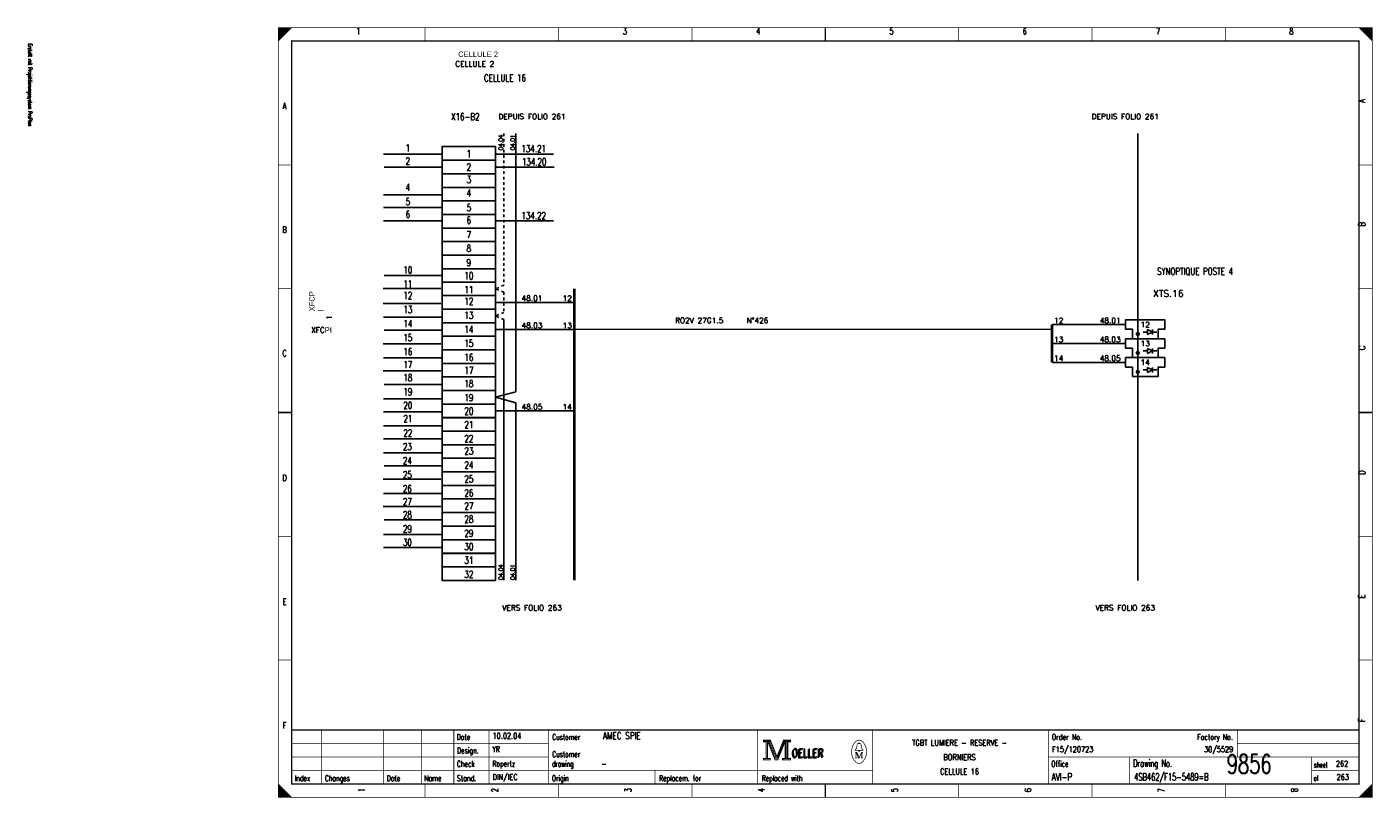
# Model space of a CAD drawing. Header units: centimetres. Extents: x 0 to 491, y -1040 to 69.
# Tile 7 of 181: x 91 to 141, y -1040 to -1011. Entities that reach past the tile are written whole.
import ezdxf
from ezdxf.enums import TextEntityAlignment as Align

# ---------------------------------------------------------------- set-up
doc = ezdxf.new("R2010")
doc.units = ezdxf.units.CM
doc.header["$MEASUREMENT"] = 0
doc.linetypes.add('CONTINU', pattern=[0])
doc.linetypes.add('DISCONTINU', pattern=[0.15, 0.1, -0.05])
doc.layers.get('0').update_dxf_attribs({"color": 9, "linetype": 'CONTINUOUS'})
for name, color, linetype in [('POINTILLE', 5, 'DISCONTINU'), ('SCH-3', 3, 'CONTINU'), ('TEXTE', 3, 'CONTINUOUS'), ('TRAIFIN', 1, 'CONTINUOUS'), ('TRAIGROS', 2, 'CONTINUOUS'), ('TRAIMOY', 4, 'CONTINUOUS')]:
    doc.layers.add(name, color=color, linetype=linetype)
doc.styles.get("Standard").update_dxf_attribs({"font": 'romans.shx', "bigfont": 'TXT.shx'})

# ---------------------------------------------------------------- blocks, each defined once
blk = doc.blocks.new('BRND')
at = {"layer": 'TRAIFIN'}
for p, q in [((-0.73, -4.53), (0.8, -4.53)), ((0.8, -5.47), (0.8, -3.59)), ((0.8, -3.59), (2.68, -4.53)), ((2.68, -4.53), (0.8, -5.47)), ((2.68, -5.47), (2.68, -3.59)), ((2.68, -4.53), (4.27, -4.53))]:
    blk.add_line(p, q, dxfattribs=at)
at = {"layer": 'TRAIMOY'}
blk.add_lwpolyline([(-4.75, -7), (-4.75, -3.5), (-7.25, -3.5), (-7.25, 0), (7.25, 0), (7.25, -3.5), (4.75, -3.5), (4.75, -7)], close=True, dxfattribs=at)

msp = doc.modelspace()

# ---------------------------------------------------------------- linework, layer by layer
at = {"color": 0, "linetype": 'Continuous'}
for p, q in [((103.898, -1016.186), (106.031, -1016.186)), ((108.059, -1016.186), (110.192, -1016.186)), ((103.916, -1016.67), (106.049, -1016.67)), ((108.077, -1016.67), (110.21, -1016.67)), ((103.898, -1017.691), (106.031, -1017.691)), ((103.898, -1018.158), (106.031, -1018.158)), ((103.898, -1018.66), (106.031, -1018.66)), ((108.059, -1018.66), (110.192, -1018.66)), ((103.916, -1020.676), (106.049, -1020.676)), ((103.88, -1021.161), (106.013, -1021.161)), ((103.88, -1021.716), (106.013, -1021.716)), ((103.898, -1022.218), (106.031, -1022.218)), ((103.916, -1022.702), (106.049, -1022.702)), ((103.88, -1023.204), (106.013, -1023.204)), ((103.898, -1023.723), (106.031, -1023.723)), ((103.88, -1024.207), (106.013, -1024.207)), ((103.916, -1024.709), (106.049, -1024.709)), ((103.898, -1025.247), (106.031, -1025.247)), ((103.898, -1025.73), (106.031, -1025.73)), ((103.898, -1026.246), (106.031, -1026.246)), ((103.898, -1026.726), (106.031, -1026.726)), ((103.898, -1027.238), (106.031, -1027.238)), ((103.916, -1027.722), (106.049, -1027.722)), ((103.88, -1028.223), (106.013, -1028.223)), ((103.898, -1028.743), (106.031, -1028.743)), ((103.88, -1029.227), (106.013, -1029.227)), ((103.916, -1029.729), (106.049, -1029.729)), ((103.898, -1030.266), (106.031, -1030.266)), ((103.898, -1030.75), (106.031, -1030.75))]:
    msp.add_line(p, q, dxfattribs=at)
at = {"color": 0}
for points, const_width in [([(120.25, -1012), (120.25, -1011.5)], 0.05), ([(105.438, -1011.5), (105.438, -1012)], 0.025), ([(110.375, -1011.5), (110.375, -1012)], 0.025), ([(115.312, -1011.5), (115.312, -1012)], 0.025), ([(120.25, -1011.5), (120.25, -1012)], 0.025), ([(125.188, -1011.5), (125.188, -1012)], 0.025), ([(130.125, -1011.5), (130.125, -1012)], 0.025), ([(135.062, -1011.5), (135.062, -1012)], 0.025), ([(100, -1016.583), (100.5, -1016.583)], 0.025), ([(140.5, -1016.583), (140, -1016.583)], 0.025), ([(100, -1021.167), (100.5, -1021.167)], 0.025), ([(140.5, -1021.167), (140, -1021.167)], 0.025), ([(100.5, -1025.75), (100, -1025.75)], 0.05), ([(100, -1025.75), (100.5, -1025.75)], 0.025), ([(140, -1025.75), (140.5, -1025.75)], 0.05), ([(140.5, -1025.75), (140, -1025.75)], 0.025), ([(100, -1030.333), (100.5, -1030.333)], 0.025), ([(140.5, -1030.333), (140, -1030.333)], 0.025), ([(100, -1034.917), (100.5, -1034.917)], 0.025), ([(140.5, -1034.917), (140, -1034.917)], 0.025), ([(140, -1037.5), (100.5, -1037.5)], 0.05), ([(101.6, -1039.5), (101.6, -1037.5)], 0.025), ([(103.9, -1039.5), (103.9, -1037.5)], 0.025), ([(105.3, -1039.5), (105.3, -1037.5)], 0.025), ([(106.5, -1037.5), (106.5, -1039.5)], 0.025), ([(107.8, -1037.5), (107.8, -1039.5)], 0.025), ([(110, -1037.5), (110, -1039.5)], 0.025), ([(117.75, -1037.5), (117.75, -1039.5)], 0.025), ([(122, -1037.5), (122, -1039.5)], 0.025), ([(128.5, -1037.5), (128.5, -1039.5)], 0.025), ([(135.5, -1037.5), (135.5, -1038.5)], 0.025), ([(100.5, -1038), (110, -1038)], 0.025), ([(118.15, -1037.95), (118.4, -1038.58)], 0.025), ([(118.47, -1038.51), (118.7, -1037.94)], 0.025), ([(121.35, -1038.33), (121.42, -1038.33)], 0.025), ([(121.42, -1038.33), (121.51, -1038.54)], 0.025), ([(121.46, -1038.01), (121.55, -1038.01)], 0.025), ([(121.51, -1038.54), (121.59, -1038.33)], 0.025), ([(121.59, -1038.54), (121.59, -1038.33)], 0.025), ([(121.59, -1038.33), (121.65, -1038.33)], 0.025), ([(121.61, -1038.33), (121.61, -1038.54)], 0.025), ([(135.5, -1038), (140, -1038)], 0.025), ([(100.5, -1038.5), (110, -1038.5)], 0.025), ([(118.4, -1038.58), (118.46, -1038.58)], 0.025), ([(121.39, -1038.54), (121.43, -1038.54)], 0.025), ([(121.65, -1038.54), (121.57, -1038.54)], 0.025), ([(128.5, -1038.5), (140, -1038.5)], 0.025), ([(131.5, -1038.5), (131.5, -1039.5)], 0.025), ([(138.25, -1038.5), (138.25, -1039.5)], 0.025), ([(100.5, -1039), (122, -1039)], 0.025), ([(113.95, -1039), (113.95, -1039.5)], 0.025), ([(138.25, -1039), (140, -1039)], 0.025), ([(105.438, -1040), (105.438, -1039.5)], 0.025), ([(110.375, -1040), (110.375, -1039.5)], 0.025), ([(115.312, -1040), (115.312, -1039.5)], 0.025), ([(120.25, -1039.5), (120.25, -1040)], 0.05), ([(120.25, -1040), (120.25, -1039.5)], 0.025), ([(125.188, -1040), (125.188, -1039.5)], 0.025), ([(130.125, -1040), (130.125, -1039.5)], 0.025), ([(135.062, -1040), (135.062, -1039.5)], 0.025), ([(140.5, -1039.5), (140, -1040)], 0.025), ([(100.475, -1040), (100.475, -1039.975)], 0.025)]:
    msp.add_lwpolyline(points, dxfattribs=dict(at, const_width=const_width))
at = {"color": 0, "const_width": 0.025, "flags": 128}
for points in [[(100, -1025.75), (100, -1011.5), (140.5, -1011.5), (140.5, -1040), (100, -1040), (100, -1025.75)], [(100, -1011.5), (100.5, -1011.5), (100, -1012), (100, -1011.5)], [(100.025, -1011.5), (100.025, -1011.975), (100.05, -1011.95), (100.05, -1011.5), (100.075, -1011.5), (100.075, -1011.925), (100.1, -1011.9), (100.1, -1011.5), (100.125, -1011.5), (100.125, -1011.875), (100.15, -1011.85), (100.15, -1011.5), (100.175, -1011.5), (100.175, -1011.825), (100.2, -1011.8)], [(100.2, -1011.8), (100.2, -1011.5), (100.225, -1011.5), (100.225, -1011.775), (100.25, -1011.75), (100.25, -1011.5), (100.275, -1011.5), (100.275, -1011.725), (100.3, -1011.7), (100.3, -1011.5), (100.325, -1011.5), (100.325, -1011.675), (100.35, -1011.65), (100.35, -1011.5), (100.375, -1011.5)], [(100.375, -1011.5), (100.375, -1011.625), (100.4, -1011.6), (100.4, -1011.5), (100.425, -1011.5), (100.425, -1011.575), (100.45, -1011.55), (100.45, -1011.5), (100.475, -1011.5), (100.475, -1011.525)], [(140, -1011.5), (140.5, -1012), (140.475, -1011.975), (140.475, -1011.5), (140.45, -1011.5), (140.45, -1011.95), (140.425, -1011.925), (140.425, -1011.5), (140.4, -1011.5), (140.4, -1011.9), (140.375, -1011.875), (140.375, -1011.5), (140.35, -1011.5), (140.35, -1011.85), (140.325, -1011.825)], [(140.15, -1011.65), (140.15, -1011.5), (140.125, -1011.5), (140.125, -1011.625), (140.1, -1011.6), (140.1, -1011.5), (140.075, -1011.5), (140.075, -1011.575), (140.05, -1011.55), (140.05, -1011.5), (140.025, -1011.5), (140.025, -1011.525)], [(140.325, -1011.825), (140.325, -1011.5), (140.3, -1011.5), (140.3, -1011.8), (140.275, -1011.775), (140.275, -1011.5), (140.25, -1011.5), (140.25, -1011.75), (140.225, -1011.725), (140.225, -1011.5), (140.2, -1011.5), (140.2, -1011.7), (140.175, -1011.675), (140.175, -1011.5), (140.15, -1011.5)], [(117.95, -1037.88), (117.95, -1037.95), (118.05, -1037.95), (118.05, -1038.55), (117.95, -1038.55), (117.95, -1038.62), (118.22, -1038.62), (118.22, -1038.55), (118.12, -1038.55), (118.12, -1037.95), (118.22, -1037.95), (118.22, -1037.88), (117.95, -1037.88)], [(118.22, -1037.88), (118.46, -1038.48), (118.7, -1037.88)], [(118.7, -1037.88), (118.7, -1037.95), (118.8, -1037.95), (118.8, -1038.55), (118.7, -1038.55), (118.7, -1038.62), (118.97, -1038.62), (118.97, -1038.55), (118.87, -1038.55), (118.87, -1037.95), (118.97, -1037.95), (118.97, -1037.88), (118.7, -1037.88)], [(118.07, -1037.93), (118.07, -1038.57), (118.1, -1038.57), (118.1, -1037.93)], [(118.12, -1037.95), (118.39, -1038.62), (118.49, -1038.62), (118.76, -1037.95)], [(118.18, -1037.95), (118.42, -1038.54), (118.46, -1038.54)], [(118.22, -1037.95), (118.44, -1038.51), (118.47, -1038.51)], [(118.46, -1038.58), (118.49, -1038.58), (118.74, -1037.95)], [(118.46, -1038.54), (118.48, -1038.54), (118.72, -1037.95)], [(118.76, -1037.95), (118.76, -1038.55), (118.66, -1038.55), (118.66, -1038.62), (118.71, -1038.62)], [(118.78, -1037.93), (118.78, -1038.57), (118.83, -1038.57), (118.83, -1037.93), (118.85, -1037.93), (118.85, -1038.57)], [(121.48, -1038.26), (121.35, -1038.26), (121.35, -1038.24), (121.4, -1038.2), (121.43, -1038.04)], [(121.39, -1038.33), (121.39, -1038.54), (121.35, -1038.54)], [(121.39, -1038.33), (121.48, -1038.54), (121.51, -1038.54)], [(121.48, -1038.01), (121.48, -1037.98), (121.52, -1037.98), (121.52, -1038.01)], [(121.52, -1038.26), (121.65, -1038.26), (121.65, -1038.24), (121.6, -1038.2), (121.57, -1038.04)], [(100, -1039.5), (100, -1040), (100.5, -1040), (100, -1039.5), (100.025, -1039.525), (100.025, -1040), (100.05, -1040), (100.05, -1039.55), (100.075, -1039.575), (100.075, -1040), (100.1, -1040), (100.1, -1039.6), (100.125, -1039.625), (100.125, -1040), (100.15, -1040)], [(100.15, -1040), (100.15, -1039.65), (100.175, -1039.675), (100.175, -1040), (100.2, -1040), (100.2, -1039.7), (100.225, -1039.725), (100.225, -1040), (100.25, -1040), (100.25, -1039.75), (100.275, -1039.775), (100.275, -1040), (100.3, -1040), (100.3, -1039.8), (100.325, -1039.825)], [(100.325, -1039.825), (100.325, -1040), (100.35, -1040), (100.35, -1039.85), (100.375, -1039.875), (100.375, -1040), (100.4, -1040), (100.4, -1039.9), (100.425, -1039.925), (100.425, -1040), (100.45, -1040), (100.45, -1039.95), (100.475, -1039.975)], [(140.125, -1039.875), (140.125, -1040), (140.1, -1040), (140.1, -1039.9), (140.075, -1039.925), (140.075, -1040), (140.05, -1040), (140.05, -1039.95), (140.025, -1039.975), (140.025, -1040)], [(140.3, -1040), (140.3, -1039.7), (140.275, -1039.725), (140.275, -1040), (140.25, -1040), (140.25, -1039.75), (140.225, -1039.775), (140.225, -1040), (140.2, -1040), (140.2, -1039.8), (140.175, -1039.825), (140.175, -1040), (140.15, -1040), (140.15, -1039.85), (140.125, -1039.875)], [(140.475, -1039.525), (140.475, -1040), (140.45, -1040), (140.45, -1039.55), (140.425, -1039.575), (140.425, -1040), (140.4, -1040), (140.4, -1039.6), (140.375, -1039.625), (140.375, -1040), (140.35, -1040), (140.35, -1039.65), (140.325, -1039.675), (140.325, -1040), (140.3, -1040)]]:
    msp.add_lwpolyline(points, dxfattribs=at)
at = {"color": 0, "flags": 128}
for points, const_width in [([(100, -1011.5), (140.5, -1011.5), (140.5, -1040), (100, -1040)], 0.025), ([(100.5, -1012), (140, -1012), (140, -1039.5), (100.5, -1039.5)], 0.05), ([(100.5, -1012), (140, -1012), (140, -1039.5), (100.5, -1039.5)], 0.025), ([(117.97, -1037.9), (118.2, -1037.9), (118.2, -1037.93), (117.97, -1037.93)], 0.025), ([(118.72, -1037.9), (118.95, -1037.9), (118.95, -1037.93), (118.72, -1037.93)], 0.025), ([(121.48, -1038.26), (121.52, -1038.26), (121.52, -1038.29), (121.48, -1038.29)], 0.025), ([(117.97, -1038.57), (118.2, -1038.57), (118.2, -1038.6), (117.97, -1038.6)], 0.025), ([(118.68, -1038.57), (118.95, -1038.57), (118.95, -1038.6), (118.68, -1038.6)], 0.025)]:
    msp.add_lwpolyline(points, close=True, dxfattribs=dict(at, const_width=const_width))
at = {"color": 0, "linetype": 'Continuous'}
for points in [[(106.066, -1016.41), (106.066, -1015.908), (108.038, -1015.908), (108.038, -1016.41)], [(106.066, -1016.912), (106.066, -1016.41), (108.038, -1016.41), (108.038, -1016.912)], [(106.066, -1017.414), (106.066, -1016.912), (108.038, -1016.912), (108.038, -1017.414)], [(106.066, -1017.916), (106.066, -1017.414), (108.038, -1017.414), (108.038, -1017.916)], [(106.066, -1018.418), (106.066, -1017.916), (108.038, -1017.916), (108.038, -1018.418)], [(106.066, -1018.92), (106.066, -1018.418), (108.038, -1018.418), (108.038, -1018.92)], [(106.066, -1019.422), (106.066, -1018.92), (108.038, -1018.92), (108.038, -1019.422)], [(106.066, -1019.924), (106.066, -1019.422), (108.038, -1019.422), (108.038, -1019.924)], [(106.066, -1020.427), (106.066, -1019.924), (108.038, -1019.924), (108.038, -1020.427)], [(106.066, -1020.929), (106.066, -1020.427), (108.038, -1020.427), (108.038, -1020.929)], [(106.066, -1021.421), (106.066, -1020.919), (108.038, -1020.919), (108.038, -1021.421)], [(106.066, -1021.923), (106.066, -1021.421), (108.038, -1021.421), (108.038, -1021.923)], [(106.066, -1022.425), (106.066, -1021.923), (108.038, -1021.923), (108.038, -1022.425)], [(106.066, -1022.927), (106.066, -1022.425), (108.038, -1022.425), (108.038, -1022.927)], [(106.066, -1023.429), (106.066, -1022.927), (108.038, -1022.927), (108.038, -1023.429)], [(106.066, -1023.932), (106.066, -1023.429), (108.038, -1023.429), (108.038, -1023.932)], [(106.066, -1024.434), (106.066, -1023.932), (108.038, -1023.932), (108.038, -1024.434)], [(106.066, -1024.936), (106.066, -1024.434), (108.038, -1024.434), (108.038, -1024.936)], [(106.066, -1025.438), (106.066, -1024.936), (108.038, -1024.936), (108.038, -1025.438)], [(106.066, -1025.94), (106.066, -1025.438), (108.038, -1025.438), (108.038, -1025.94)], [(106.066, -1026.447), (106.066, -1025.945), (108.038, -1025.945), (108.038, -1026.447)], [(106.066, -1026.945), (106.066, -1026.443), (108.038, -1026.443), (108.038, -1026.945)], [(106.066, -1027.445), (106.066, -1026.943), (108.038, -1026.943), (108.038, -1027.445)], [(106.066, -1027.947), (106.066, -1027.445), (108.038, -1027.445), (108.038, -1027.947)], [(106.066, -1028.449), (106.066, -1027.947), (108.038, -1027.947), (108.038, -1028.449)], [(106.066, -1028.951), (106.066, -1028.449), (108.038, -1028.449), (108.038, -1028.951)], [(106.066, -1029.454), (106.066, -1028.951), (108.038, -1028.951), (108.038, -1029.454)], [(106.066, -1029.956), (106.066, -1029.454), (108.038, -1029.454), (108.038, -1029.956)], [(106.066, -1030.458), (106.066, -1029.956), (108.038, -1029.956), (108.038, -1030.458)], [(106.066, -1030.96), (106.066, -1030.458), (108.038, -1030.458), (108.038, -1030.96)], [(106.066, -1031.467), (106.066, -1030.965), (108.038, -1030.965), (108.038, -1031.467)], [(106.066, -1031.964), (106.066, -1031.462), (108.038, -1031.462), (108.038, -1031.964)]]:
    msp.add_lwpolyline(points, close=True, dxfattribs=at)
at = {"color": 0, "const_width": 0.025, "flags": 128}
for points in [[(121.649, -1037.96, 0.530775), (121.351, -1037.959, 0.530775)], [(121.35, -1037.961, 0.373815), (121.349, -1038.658, 0.373815)], [(121.46, -1038.01, 0.414214), (121.43, -1038.04, 0.414214)], [(121.57, -1038.04, 0.414214), (121.54, -1038.01, 0.414214)], [(121.65, -1038.66, 0.378582), (121.646, -1037.956, 0.378582)], [(121.35, -1038.66, 0.532213), (121.649, -1038.661, 0.532213)]]:
    msp.add_lwpolyline(points, format="xyb", dxfattribs=at)
at = {"layer": 'POINTILLE', "color": 0, "const_width": 0.05}
msp.add_lwpolyline([(128.641, -1022.676), (110.963, -1022.676)], dxfattribs=at)
at = {"layer": 'TRAIFIN', "color": 0, "linetype": 'DISCONTINU'}
for p, q in [((108.353, -1015.42), (108.353, -1021.041)), ((108.353, -1021.041), (108.038, -1021.17)), ((108.353, -1021.298), (108.038, -1021.17)), ((108.353, -1021.298), (108.353, -1022.045)), ((108.353, -1022.045), (108.038, -1022.174)), ((108.353, -1022.303), (108.038, -1022.174))]:
    msp.add_line(p, q, dxfattribs=at)
at = {"layer": 'TRAIFIN', "color": 0}
for p, q in [((108.791, -1024.983), (108.791, -1015.42)), ((108.791, -1024.983), (108.791, -1018.414)), ((110.963, -1021.672), (108.038, -1021.672)), ((108.353, -1031.963), (108.353, -1022.303)), ((110.963, -1022.676), (108.038, -1022.676)), ((131.366, -1022.494), (128.641, -1022.494)), ((131.366, -1023.194), (128.641, -1023.194)), ((131.366, -1023.894), (128.641, -1023.894)), ((108.791, -1024.983), (108.038, -1025.187)), ((108.791, -1025.391), (108.038, -1025.187)), ((108.791, -1031.961), (108.791, -1025.391)), ((108.791, -1031.961), (108.791, -1025.391)), ((110.963, -1025.689), (108.038, -1025.689))]:
    msp.add_line(p, q, dxfattribs=at)
at = {"layer": 'TRAIFIN', "color": 0, "const_width": 0.072}
for points in [[(131.772, -1022.844, 1), (131.86, -1022.844, 1)], [(131.772, -1023.544, 1), (131.86, -1023.544, 1)], [(131.772, -1024.244, 1), (131.86, -1024.244, 1)]]:
    msp.add_lwpolyline(points, format="xyb", close=True, dxfattribs=at)
at = {"layer": 'TRAIGROS', "color": 0}
msp.add_line((131.816, -1015.42), (131.816, -1031.964), dxfattribs=at)
at = {"layer": 'TRAIGROS', "color": 0, "const_width": 0.1}
for points in [[(110.963, -1021.17), (110.963, -1031.964)], [(128.641, -1022.494), (128.641, -1023.894)]]:
    msp.add_lwpolyline(points, dxfattribs=at)

# ---------------------------------------------------------------- block references
at = {"layer": 'SCH-3', "color": 0, "xscale": 0.1, "yscale": 0.1, "zscale": 0.1}
for p in [(132.091, -1022.319), (132.091, -1023.019), (132.091, -1023.719)]:
    msp.add_blockref('BRND', p, dxfattribs=at)

# ---------------------------------------------------------------- texts
at = {"color": 0}
for s, height, width, p in [('1', 0.238, 0.672, (102.965, -1011.514)), ('3', 0.238, 0.672, (112.832, -1011.514)), ('4', 0.238, 0.672, (117.766, -1011.514)), ('5', 0.238, 0.672, (122.699, -1011.514)), ('6', 0.238, 0.672, (127.632, -1011.514)), ('7', 0.238, 0.672, (132.566, -1011.514)), ('8', 0.238, 0.672, (137.499, -1011.514)), ('CELLULE 16', 0.2619, 0.736, (108.393, -1013.24)), ('A', 0.238, 0.76, (100.233, -1014.283)), ('X16-B2', 0.2619, 0.736, (106.925, -1014.67)), ('1', 0.262, 0.736, (104.797, -1015.828)), ('134.21', 0.2619, 0.736, (109.455, -1015.855)), ('2', 0.262, 0.736, (104.797, -1016.312)), ('1', 0.262, 0.736, (107.057, -1016.043)), ('134.20', 0.2619, 0.736, (109.473, -1016.339)), ('2', 0.262, 0.736, (107.057, -1016.527)), ('4', 0.262, 0.736, (104.797, -1017.279)), ('3', 0.262, 0.736, (107.057, -1016.993)), ('5', 0.262, 0.736, (104.797, -1017.817)), ('4', 0.262, 0.736, (107.057, -1017.495)), ('6', 0.262, 0.736, (104.797, -1018.284)), ('5', 0.262, 0.736, (107.057, -1018.032)), ('134.22', 0.2619, 0.736, (109.455, -1018.329)), ('B', 0.238, 0.76, (100.233, -1018.861)), ('6', 0.262, 0.736, (107.057, -1018.499)), ('7', 0.262, 0.736, (107.057, -1019.037)), ('8', 0.262, 0.736, (107.057, -1019.538)), ('10', 0.2619, 0.736, (104.797, -1020.345)), ('9', 0.262, 0.736, (107.057, -1020.076)), ('SYNOPTIQUE POSTE 4', 0.26194, 0.736, (133.934, -1020.396)), ('11', 0.2619, 0.736, (104.797, -1020.857)), ('10', 0.2619, 0.736, (107.057, -1020.56)), ('12', 0.2619, 0.736, (104.797, -1021.287)), ('11', 0.2619, 0.736, (107.057, -1021.072)), ('13', 0.2619, 0.736, (104.797, -1021.806)), ('12', 0.2619, 0.736, (107.057, -1021.502)), ('14', 0.2619, 0.736, (104.797, -1022.326)), ('13', 0.2619, 0.736, (107.057, -1022.021)), ('15', 0.2619, 0.736, (104.797, -1022.846)), ('14', 0.2619, 0.736, (107.057, -1022.541)), ('C', 0.238, 0.76, (100.233, -1023.439)), ('16', 0.2619, 0.736, (104.797, -1023.365)), ('15', 0.2619, 0.736, (107.057, -1023.061)), ('17', 0.2619, 0.736, (104.797, -1023.849)), ('16', 0.2619, 0.736, (107.057, -1023.581)), ('18', 0.2619, 0.736, (104.797, -1024.333)), ('17', 0.2619, 0.736, (107.057, -1024.064)), ('19', 0.2619, 0.736, (104.797, -1024.853)), ('18', 0.2619, 0.736, (107.057, -1024.548)), ('20', 0.2619, 0.736, (104.797, -1025.355)), ('19', 0.2619, 0.736, (107.057, -1025.068)), ('21', 0.2619, 0.736, (104.797, -1025.852)), ('20', 0.2619, 0.736, (107.057, -1025.57)), ('22', 0.2619, 0.736, (104.797, -1026.376)), ('21', 0.2619, 0.736, (107.057, -1026.067)), ('23', 0.2619, 0.736, (104.78, -1026.88)), ('22', 0.2619, 0.736, (107.057, -1026.591)), ('24', 0.2619, 0.736, (104.78, -1027.4)), ('23', 0.2619, 0.736, (107.057, -1027.041)), ('25', 0.2619, 0.736, (104.78, -1027.919)), ('24', 0.2619, 0.736, (107.057, -1027.561)), ('D', 0.238, 0.76, (100.233, -1028.053)), ('25', 0.2619, 0.736, (107.057, -1028.081)), ('26', 0.2619, 0.736, (104.78, -1028.439)), ('27', 0.2619, 0.736, (104.78, -1028.923)), ('26', 0.2619, 0.736, (107.057, -1028.6)), ('28', 0.2619, 0.736, (104.78, -1029.407)), ('27', 0.2619, 0.736, (107.057, -1029.084)), ('28', 0.2619, 0.736, (107.057, -1029.568)), ('29', 0.2619, 0.736, (104.78, -1029.926)), ('29', 0.2619, 0.736, (107.057, -1030.088)), ('30', 0.2619, 0.736, (104.78, -1030.428)), ('30', 0.2619, 0.736, (107.057, -1030.589)), ('31', 0.2619, 0.736, (107.057, -1031.087)), ('32', 0.2619, 0.736, (107.057, -1031.611)), ('E', 0.238, 0.76, (100.233, -1032.632)), ('F', 0.238, 0.76, (100.233, -1037.21)), ('TGBT LUMIERE - RESERVE -', 0.21431, 0.7536, (125.219, -1037.87)), ('BORNIERS', 0.2143, 0.76, (125.219, -1038.403)), ('CELLULE 16', 0.2143, 0.681231, (125.219, -1038.935))]:
    msp.add_text(s, height=height, dxfattribs=dict(at, width=width)).set_placement(p, align=Align.TOP_CENTER)
at = {"color": 0, "width": 0.622634}
msp.add_text('Erstellt mit Projektierungssystem ProPlan', height=0.14288, rotation=270, dxfattribs=at).set_placement((90.702, -1012.094), align=Align.BOTTOM_LEFT)
at = {"color": 0, "width": 0.76}
for s, p in [('A', (139.991, -1014.283)), ('B', (139.991, -1018.861)), ('C', (139.992, -1023.439)), ('D', (139.992, -1028.053)), ('E', (139.991, -1032.632)), ('F', (139.991, -1037.21))]:
    msp.add_text(s, height=0.238, rotation=90, dxfattribs=at).set_placement(p, align=Align.TOP_LEFT)
at = {"color": 0}
for s, height, width, p in [('04.04', 0.1676, 0.736, (108.155, -1015.752)), ('04.01', 0.1676, 0.736, (108.594, -1015.752)), ('04.04', 0.1676, 0.736, (108.155, -1031.657)), ('04.01', 0.1676, 0.736, (108.594, -1031.657)), ('1', 0.238, 0.672, (102.965, -1039.73)), ('2', 0.238, 0.672, (107.899, -1039.73)), ('3', 0.238, 0.672, (112.832, -1039.73)), ('4', 0.238, 0.672, (117.766, -1039.73)), ('5', 0.238, 0.672, (122.699, -1039.73)), ('6', 0.238, 0.672, (127.632, -1039.73)), ('7', 0.238, 0.672, (132.566, -1039.73)), ('8', 0.238, 0.672, (137.499, -1039.73))]:
    msp.add_text(s, height=height, rotation=90, dxfattribs=dict(at, width=width)).set_placement(p, align=Align.TOP_CENTER)
for s, height, width, p in [('Date', 0.2143, 0.64, (106.605, -1037.658)), ('Customer', 0.2143, 0.62, (110.14, -1037.658)), ('Order No.', 0.2143, 0.656889, (128.633, -1037.658)), ('Design.', 0.2143, 0.636571, (106.619, -1038.154)), ('Customer', 0.2143, 0.62, (110.14, -1038.296)), ('OELLER', 0.3096, 0.76, (118.996, -1038.225)), ('OELLER', 0.3096, 0.76, (118.996, -1038.225)), ('OELLER', 0.3096, 0.76, (119.032, -1038.19)), ('Check', 0.2143, 0.632, (106.612, -1038.651)), ('drawing', 0.2143, 0.6, (110.133, -1038.651)), ('Office', 0.2143, 0.626667, (128.615, -1038.651)), ('Drawing No.', 0.26194, 0.646545, (131.643, -1038.602)), ('sheet', 0.1905, 0.6, (138.338, -1038.701)), ('Index', 0.2143, 0.632, (100.609, -1039.184)), ('Changes', 0.2143, 0.622857, (101.726, -1039.184)), ('Date', 0.2143, 0.64, (104.015, -1039.184)), ('Name', 0.2143, 0.64, (105.404, -1039.184)), ('Stand.', 0.2143, 0.642667, (106.612, -1039.184)), ('Origin', 0.2143, 0.626667, (110.127, -1039.184)), ('Replacem. for', 0.21431, 0.627077, (114.097, -1039.184)), ('Replaced with', 0.21431, 0.619692, (117.895, -1039.184)), ('of', 0.1905, 0.6, (138.323, -1039.198))]:
    msp.add_text(s, height=height, dxfattribs=dict(at, width=width)).set_placement(p, align=Align.TOP_LEFT)
for s, height, width, p in [('10.02.04', 0.2143, 0.678, (107.934, -1037.892)), ('AMEC SPIE', 0.2619, 0.752889, (112.016, -1037.923)), ('YR', 0.2143, 0.626667, (107.927, -1038.389)), ('F15/120723', 0.2143, 0.6832, (128.639, -1038.389)), ('Ropertz', 0.2143, 0.622857, (107.932, -1038.921)), ('-', 0.214, 0.696, (111.965, -1038.921)), ('9856', 0.7, 0.6928, (135.108, -1039.322)), ('262', 0.2143, 0.672, (139.15, -1038.921)), ('DIN/IEC', 0.2143, 0.750857, (107.935, -1039.418)), ('AVI-P', 0.2619, 0.7472, (128.624, -1039.449)), ('4SB462/F15-5489=B', 0.26194, 0.6928, (131.679, -1039.449)), ('263', 0.2143, 0.672, (139.177, -1039.418))]:
    msp.add_text(s, height=height, dxfattribs=dict(at, width=width)).set_placement(p, align=Align.BOTTOM_LEFT)
at = {"color": 0, "width": 0.646545}
msp.add_text('Factory No.', height=0.21431, dxfattribs=at).set_placement((135.335, -1037.658), align=Align.TOP_RIGHT)
at = {"color": 0, "width": 0.675429}
msp.add_text('30/5529', height=0.2143, dxfattribs=at).set_placement((135.346, -1038.389), align=Align.BOTTOM_RIGHT)
at = {"linetype": 'Continuous', "char_height": 0.2, "attachment_point": 1}
for s, insert, width in [('{\\fArial|b0|i0|c0|p34;CELLULE 2}', (106.661, -1012.386), 6.70761), ('CELLULE 2', (106.554, -1012.745), 6.42066), ('XFC{\\fArial|b0|i0|c0|p34;PI}', (101.217, -1022.596), 0.37664)]:
    msp.add_mtext(s, dxfattribs=dict(at, insert=insert, width=width))
at = {"linetype": 'Continuous', "char_height": 0.2, "attachment_point": 1, "rotation": 90}
for s, insert, width in [('{\\fArial|b0|i0|c0|p34;XFCP\\PI}', (101.145, -1022.004), 0.37664), ('1', (101.784, -1022.317), 0.39457)]:
    msp.add_mtext(s, dxfattribs=dict(at, insert=insert, width=width))
at = {"layer": 'TEXTE', "color": 0}
for s, p in [('DEPUIS FOLIO 261', (109.393, -1014.792)), ('DEPUIS FOLIO 261', (131.351, -1014.792)), ('48.01', (109.393, -1021.522)), ('12', (110.696, -1021.522)), ('48.03', (109.393, -1022.526)), ('13', (110.696, -1022.526)), ('12', (128.888, -1022.344)), ('48.01', (130.794, -1022.344)), ('12', (132.091, -1022.494)), ('13', (128.888, -1023.044)), ('48.03', (130.794, -1023.044)), ('13', (132.091, -1023.194)), ('14', (128.888, -1023.744)), ('48.05', (130.794, -1023.744)), ('14', (132.091, -1023.894)), ('48.05', (109.393, -1025.539)), ('14', (110.696, -1025.539)), ('VERS FOLIO 263', (109.393, -1032.979)), ('VERS FOLIO 263', (131.351, -1032.979))]:
    msp.add_text(s, height=0.2, dxfattribs=at).set_placement(p, align=Align.MIDDLE)
msp.add_text('XTS.16', height=0.25, dxfattribs=at).set_placement((132.945, -1021.47), align=Align.CENTER)
for s, p in [('RO2V 27G1.5', (114.69, -1022.441)), ('N°426', (117.336, -1022.441))]:
    msp.add_text(s, height=0.2, dxfattribs=at).set_placement(p)

doc.saveas('drawing.dxf')
